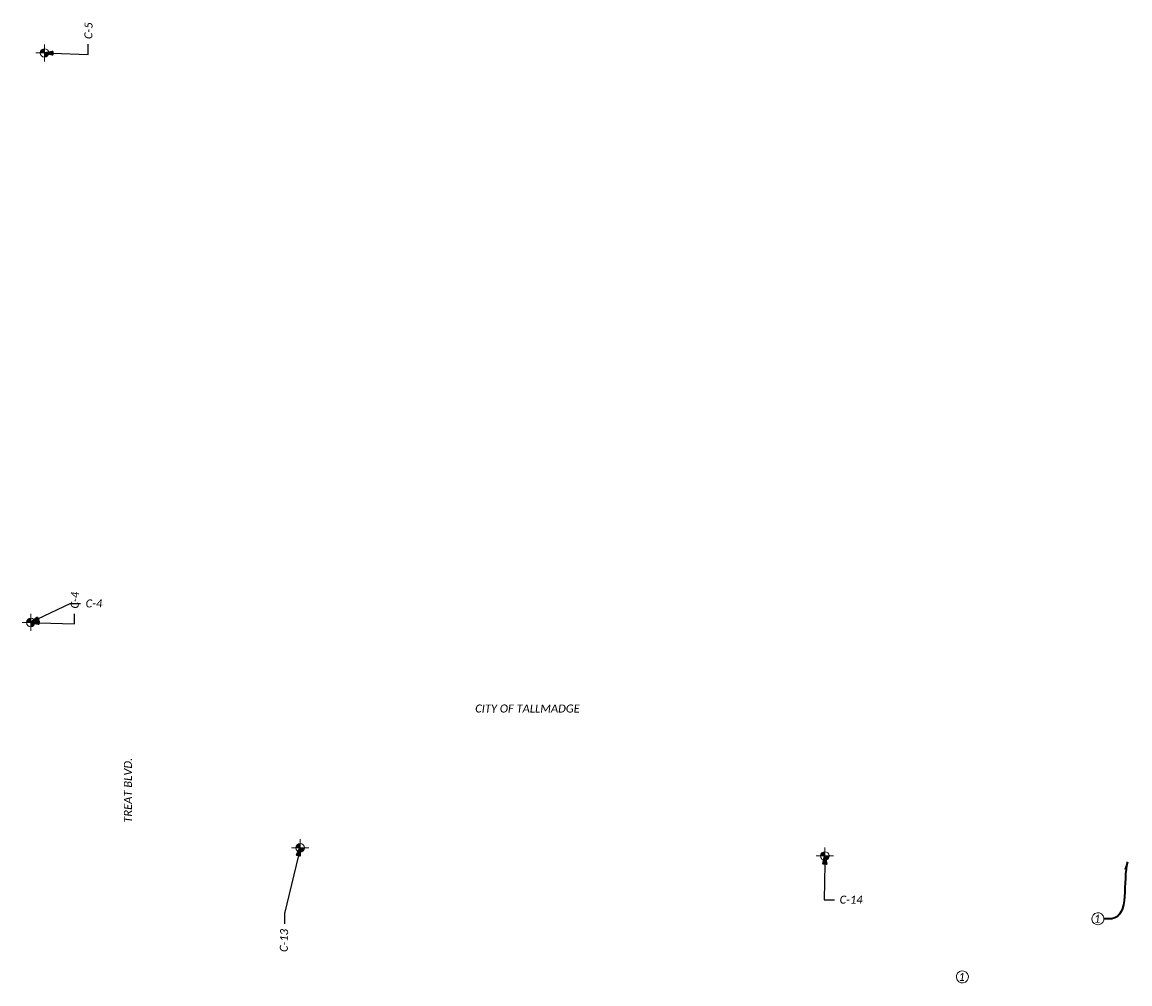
# Model space of a CAD drawing. Header units: feet. Extents: x 2264622 to 2273750, y 515430 to 523884.
# Tile 3 of 5: x 2267164 to 2269104, y 517869 to 519553. Entities that reach past the tile are written whole.
import ezdxf
from ezdxf import colors
from ezdxf.entities.mleader import LeaderData, LeaderLine
from ezdxf.math import Vec2, Vec3

# ---------------------------------------------------------------- set-up
doc = ezdxf.new("R2010")
doc.units = ezdxf.units.FT
doc.header["$LTSCALE"] = 100
doc.header["$MEASUREMENT"] = 0
doc.layers.get('0').update_dxf_attribs({"lineweight": 15, "true_color": 0xc2ced6})
doc.layers.add('Eastwood___S_Munroe_Resur', color=7, linetype='Continuous')
for name, color, linetype, lineweight in [('GE_P_Alignment_100_Curve_Data', 7, 'Continuous', 15), ('TX_P_5', 7, 'Continuous', 35), ('TX_P_500', 7, 'Continuous', 35), ('TX_P_Misc', 7, 'Continuous', 35)]:
    doc.layers.add(name, color=color, linetype=linetype, lineweight=lineweight)
doc.layers.add('GT_Project_Soil_Boring', color=7, linetype='Continuous', lineweight=35, true_color=0xa854e0)
doc.styles.add('P_Slanted - Normal Fixed Spacing', font='calibrii.ttf', dxfattribs={"height": 0.14})
doc.styles.get("Standard").update_dxf_attribs({"font": 'arial.ttf'})
doc.dimstyles.get("Standard").update_dxf_attribs({"dimtxt": 0.18, "dimasz": 0.18, "dimexe": 0.18, "dimexo": 0.0625, "dimgap": 0.09, "dimtad": 0, "dimtih": 1, "dimtoh": 1, "dimdec": 4, "dimzin": 0, "dimdsep": 46, "dimtxsty": 'Standard', "dimcen": 0.09, "dimadec": 0, "dimazin": 0, "dimtfac": 1, "dimtdec": 4, "dimtofl": 0, "dimtmove": 0, "dimatfit": 3, "dimfxl": 1, "dimtolj": 1, "dimtzin": 0, "dimarcsym": 0})

# ---------------------------------------------------------------- blocks, each defined once
blk = doc.blocks.new('SOILB_PROJ')
at = {"layer": 'GT_Project_Soil_Boring', "linetype": 'Continuous', "lineweight": 0}
for points in [[(0, 0), (-0.15, 0, -0.414214), (0, 0.15)], [(0, -0.15), (0, 0), (0.15, 0, -0.414214)]]:
    blk.add_hatch(color=193, dxfattribs=at).paths.add_polyline_path(points)
at = {"layer": 'GT_Project_Soil_Boring', "color": 193, "linetype": 'Continuous', "lineweight": 13}
for q in [(-0.3, 0), (0, 0.3), (0, -0.3), (0.3, 0)]:
    blk.add_line((0, 0), q, dxfattribs=at)
blk.add_circle((0, 0), 0.15, dxfattribs=at)
blk = doc.blocks.new('Dim1')
h = blk.add_hatch(color=4)
h.dxf.hatch_style = 1
h.paths.add_polyline_path([(0, 0), (-1, -0.2), (-1, 0.2)])
at = {"color": 4}
blk.add_lwpolyline([(0, 0), (-1, -0.2), (-1, 0.2), (0, 0)], dxfattribs=at)
blk = doc.blocks.new('*U1283')
at = {"layer": 'GE_P_Alignment_100_Curve_Data', "color": 7, "linetype": 'Continuous', "lineweight": 15, "extrusion": (0, 0, -1)}
for start, end in [(239.8777, 59.8777), (59.8777, 239.8777)]:
    blk.add_arc((-2269047.8, 517983.4), 10.6, start, end, dxfattribs=at)
at = {"layer": 'GE_P_Alignment_100_Curve_Data', "color": 7, "linetype": 'Continuous', "lineweight": 15, "insert": (2269051.9, 517983.4), "char_height": 14, "attachment_point": 6, "style": 'P_Slanted - Normal Fixed Spacing'}
blk.add_mtext('1', dxfattribs=at)
at = {"layer": 'GE_P_Alignment_100_Curve_Data', "color": 95, "linetype": 'Continuous', "lineweight": 15, "path_type": 1}
blk.add_leader([(2269099.6, 518083), (2269072.4, 517983.4), (2269058.4, 517983.4)], dimstyle='Standard', override={"dimscale": 1, "dimasz": 14.000013, "dimclrd": 95, "dimlwd": 65535}, dxfattribs=at)

msp = doc.modelspace()

# ---------------------------------------------------------------- linework, layer by layer
at = {"layer": 'GE_P_Alignment_100_Curve_Data', "color": 7, "linetype": 'Continuous', "lineweight": 15, "extrusion": (0, 0, -1)}
for start, end in [(239.8777, 59.8777), (59.8777, 239.8777)]:
    msp.add_arc((-2268810.6, 517881.6), 10.6, start, end, dxfattribs=at)

# ---------------------------------------------------------------- block references
at = {"layer": 'Eastwood___S_Munroe_Resur', "xscale": 50, "yscale": 50}
for p, zscale in [((2267203.2, 519498.6), 0.9967710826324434), ((2267179.2, 518502), 0.9967706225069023), ((2267651.1, 518107.6), 0.9967723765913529), ((2268569.8, 518093.2), 0.9967760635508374)]:
    msp.add_blockref('SOILB_PROJ', p, dxfattribs=dict(at, zscale=zscale))
at = {"layer": 'TX_P_5', "color": 7, "linetype": 'Continuous', "lineweight": 15}
msp.add_blockref('*U1283', (0, 0), dxfattribs=at)

# ---------------------------------------------------------------- texts
at = {"layer": 'GE_P_Alignment_100_Curve_Data', "color": 7, "linetype": 'Continuous', "lineweight": 15, "insert": (2268814.7, 517881.6), "char_height": 14, "attachment_point": 6, "style": 'P_Slanted - Normal Fixed Spacing'}
msp.add_mtext('1', dxfattribs=at)
at = {"layer": 'TX_P_5', "insert": (2267957.5, 518358.3), "char_height": 14, "width": 266.141, "attachment_point": 1, "line_spacing_factor": 1.14, "style": 'P_Slanted - Normal Fixed Spacing'}
msp.add_mtext('CITY OF TALLMADGE', dxfattribs=at)
at = {"layer": 'TX_P_5', "insert": (2267342.4, 518151.4), "char_height": 14, "width": 169.176, "attachment_point": 1, "rotation": 90, "line_spacing_factor": 1.14, "style": 'P_Slanted - Normal Fixed Spacing'}
msp.add_mtext('TREAT BLVD.', dxfattribs=at)

# ---------------------------------------------------------------- leaders
at = {"layer": 'TX_P_5'}
ml = msp.add_multileader_mtext('Standard', dxfattribs=at)
ml.set_content('C-5', color=7, style='P_Slanted - Normal Fixed Spacing')
ml.set_leader_properties(color=95)
ml.set_arrow_properties(name='Dim1')
ml.build(insert=Vec2(0, 0))
ml.multileader.update_dxf_attribs({"text_right_attachment_type": 3, "dogleg_length": 0.18, "arrow_head_size": 14, "scale": 100})
ctx = ml.context
ctx.base_point, ctx.scale, ctx.char_height, ctx.arrow_head_size, ctx.landing_gap_size, ctx.plane_origin, ctx.plane_x_axis, ctx.plane_y_axis = Vec3(2267280, 519514), 100, 14, 14, 9, Vec3(2267203.2, 519498.6), Vec3(0.019249, 0.999815), Vec3(-0.999815, 0.019249)
ctx.right_attachment = 3
notes = []
notes.append((ctx, [(1, (1, 1, 0), (2267279.6, 519496), (0.019249, 0.999815), 18, [(0, [(2267203.2, 519498.6)], 0, [])])]))
ctx.mtext.insert, ctx.mtext.text_direction, ctx.mtext.rotation, ctx.mtext.flow_direction = Vec3(2267273, 519523.1), Vec3(0.019249, 0.999815), 1.551546, 5
ml = msp.add_multileader_mtext('Standard', dxfattribs=at)
ml.set_content('C-13', color=7, style='P_Slanted - Normal Fixed Spacing')
ml.set_leader_properties(color=95)
ml.set_arrow_properties(name='Dim1')
ml.build(insert=Vec2(0, 0))
ml.multileader.update_dxf_attribs({"text_right_attachment_type": 3, "dogleg_length": 0.18, "arrow_head_size": 14, "scale": 100})
ctx = ml.context
ctx.base_point, ctx.scale, ctx.char_height, ctx.arrow_head_size, ctx.landing_gap_size, ctx.plane_origin, ctx.plane_x_axis, ctx.plane_y_axis = Vec3(2267622.2, 517917.8), 100, 14, 14, 9, Vec3(2267651.1, 518107.6), Vec3(0.019249, 0.999815), Vec3(-0.999815, 0.019249)
ctx.right_attachment, ctx.text_align_type = 3, 2
notes.append((ctx, [(0, (1, 1, 0), (2267623.8, 517992.4), (-0.019249, -0.999815), 18, [(0, [(2267651.1, 518107.6)], 0, [])])]))
ctx.mtext.insert, ctx.mtext.text_direction, ctx.mtext.rotation, ctx.mtext.alignment, ctx.mtext.flow_direction = Vec3(2267616, 517965.5), Vec3(0.019249, 0.999815), 1.551546, 3, 5
ml = msp.add_multileader_mtext('Standard', dxfattribs=at)
ml.set_content('C-14', color=7, style='P_Slanted - Normal Fixed Spacing')
ml.set_leader_properties(color=95)
ml.set_arrow_properties(name='Dim1')
ml.build(insert=Vec2(0, 0))
ml.multileader.update_dxf_attribs({"text_right_attachment_type": 3, "dogleg_length": 0.18, "arrow_head_size": 14, "scale": 100})
ctx = ml.context
ctx.base_point, ctx.scale, ctx.char_height, ctx.arrow_head_size, ctx.landing_gap_size, ctx.plane_origin = Vec3(2268586.6, 518016.7), 100, 14, 14, 9, Vec3(2268569.8, 518093.2)
ctx.right_attachment = 3
notes.append((ctx, [(1, (1, 1, 0), (2268568.6, 518016.7), (1, 0), 18, [(0, [(2268569.8, 518093.2)], 0, [])])]))
ctx.mtext.insert, ctx.mtext.flow_direction = Vec3(2268595.6, 518023.8), 5
at = {"layer": 'TX_P_500'}
ml = msp.add_multileader_mtext('Standard', dxfattribs=at)
ml.set_content('C-4', color=7, style='P_Slanted - Normal Fixed Spacing')
ml.set_leader_properties(color=95)
ml.set_arrow_properties(name='Dim1')
ml.build(insert=Vec2(0, 0))
ml.multileader.update_dxf_attribs({"text_right_attachment_type": 3, "dogleg_length": 0.18, "arrow_head_size": 14, "scale": 100})
ctx = ml.context
ctx.base_point, ctx.scale, ctx.char_height, ctx.arrow_head_size, ctx.landing_gap_size, ctx.plane_origin, ctx.plane_x_axis, ctx.plane_y_axis = Vec3(2267256, 518517.3), 100, 14, 14, 9, Vec3(2267179.2, 518502), Vec3(0.019249, 0.999815), Vec3(-0.999815, 0.019249)
ctx.right_attachment = 3
notes.append((ctx, [(1, (1, 1, 0), (2267255.7, 518499.3), (0.019249, 0.999815), 18, [(0, [(2267179.2, 518502)], 0, [])])]))
ctx.mtext.insert, ctx.mtext.text_direction, ctx.mtext.rotation, ctx.mtext.flow_direction = Vec3(2267249.1, 518526.5), Vec3(0.019249, 0.999815), 1.551546, 5
at = {"layer": 'TX_P_Misc'}
ml = msp.add_multileader_mtext('Standard', dxfattribs=at)
ml.set_content('C-4', color=7, style='P_Slanted - Normal Fixed Spacing')
ml.set_leader_properties(color=95)
ml.set_arrow_properties(name='Dim1')
ml.build(insert=Vec2(0, 0))
ml.multileader.update_dxf_attribs({"text_right_attachment_type": 3, "dogleg_length": 0.18, "arrow_head_size": 14, "scale": 100})
ctx = ml.context
ctx.base_point, ctx.scale, ctx.char_height, ctx.arrow_head_size, ctx.landing_gap_size, ctx.plane_origin = Vec3(2267266.4, 518535.1), 100, 14, 14, 9, Vec3(2267179.2, 518502)
ctx.right_attachment = 3
notes.append((ctx, [(1, (1, 1, 0), (2267248.4, 518535.1), (1, 0), 18, [(0, [(2267179.2, 518502)], 0, [])])]))
ctx.mtext.insert, ctx.mtext.flow_direction = Vec3(2267275.4, 518542.2), 5
for ctx, leaders in notes:
    for number, flags, end, landing, length, lines in leaders:
        leader = LeaderData()
        leader.index, (leader.has_last_leader_line, leader.has_dogleg_vector, leader.attachment_direction) = number, flags
        leader.last_leader_point, leader.dogleg_vector, leader.dogleg_length = Vec3(end), Vec3(landing), length
        for number, points, colour, breaks in lines:
            line = LeaderLine()
            line.index, line.vertices, line.color, line.breaks = number, Vec3.list(points), colors.encode_raw_color(colour), breaks
            leader.lines.append(line)
        ctx.leaders.append(leader)

doc.saveas('drawing.dxf')
